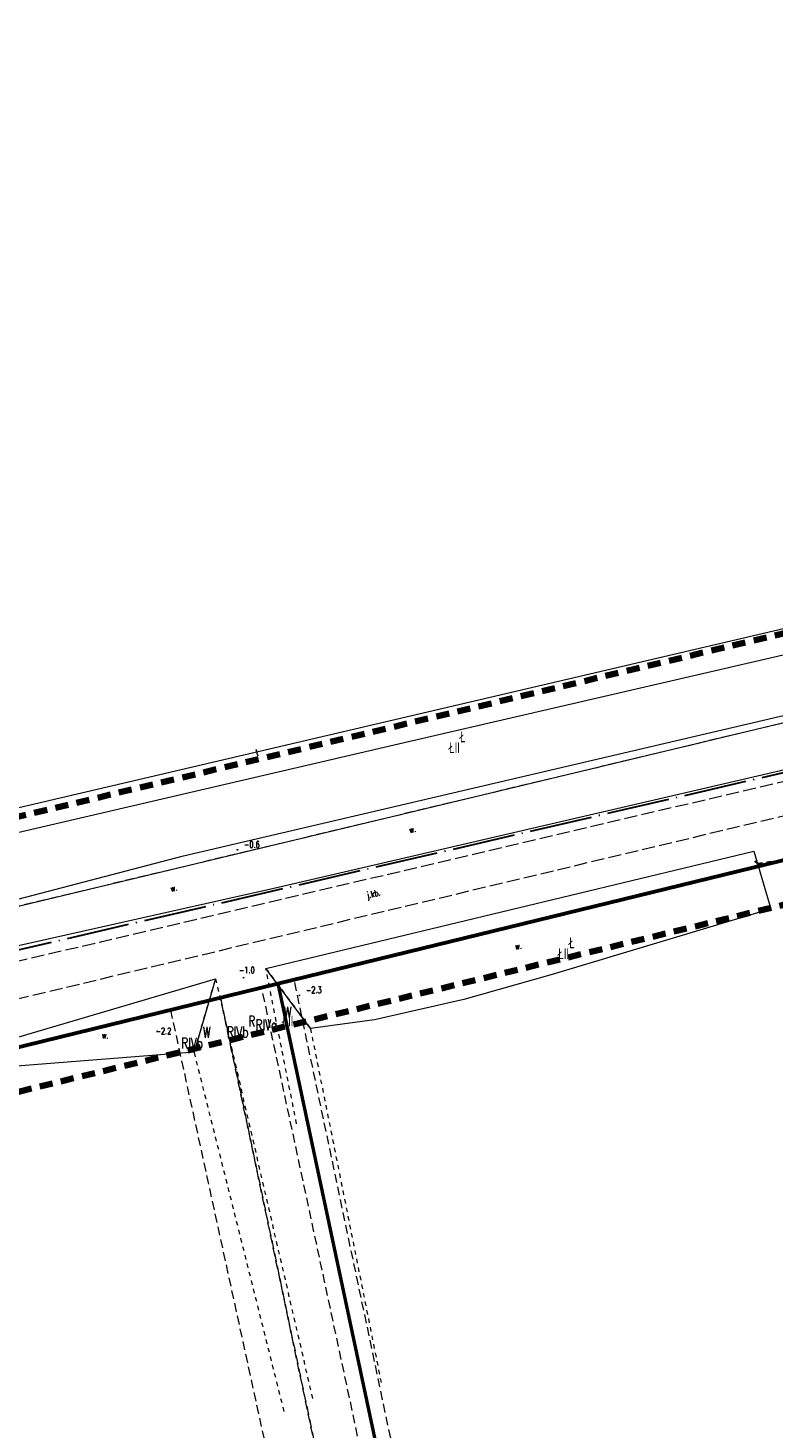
# Model space of a CAD drawing. Header units: metres. Extents: x 7389918 to 7395901, y 5992959 to 5996029.
# Tile 45 of 66: x 7394174 to 7394259, y 5994326 to 5994487. Entities that reach past the tile are written whole.
import ezdxf
from ezdxf.enums import TextEntityAlignment as Align

# ---------------------------------------------------------------- set-up
doc = ezdxf.new("R2010")
doc.units = ezdxf.units.M
doc.header["$MEASUREMENT"] = 0
for name, pattern in [('1', [0]), ('2', [1.5, 1, -0.5]), ('2_OTKJ', [2, 1.5, -0.5]), ('2_OTKR', [0]), ('2_OTWM', [1, 0.5, -0.5]), ('4', [2.5, 1.5, -1]), ('4_SUTP_A', [0]), ('4_SUWP', [0]), ('ACAD_ISO04W100', [30, 24, -3, 0, -3])]:
    doc.linetypes.add(name, pattern=pattern)
doc.layers.get('0').update_dxf_attribs({"color": 250, "linetype": 'CONTINUOUS', "lineweight": 100})
for name, color, linetype, lineweight in [('# Orlen Projekt - granice nieustalone do ustalenia', 6, 'CONTINUOUS', 100), ('# projektowana LNSN', 10, 'CONTINUOUS', 30), ('Dzialki', 7, '1', 18), ('GRANICE_ZLE_L_0', 2, '1', 50), ('OTK_E_T_0', 7, 'CONTINUOUS', 0), ('OTK_E_T_4', 7, 'CONTINUOUS', 0), ('OTK_L_0', 7, '2_OTKJ', 18), ('OTK_L_5', 7, 'CONTINUOUS', 18), ('OTK_L_8', 7, 'CONTINUOUS', 35), ('OTR_T_1', 7, 'CONTINUOUS', 18), ('OTW_L_3', 7, 'CONTINUOUS', 18), ('SUWP_L_0', 5, '4_SUWP', 18)]:
    doc.layers.add(name, color=color, linetype=linetype, lineweight=lineweight)
for name, color, linetype, lineweight, true_color in [('Kontury', 7, '2', 18, 0x008000), ('Numery_konturow', 7, 'CONTINUOUS', 13, 0x008000), ('Numery_uzytkow', 7, 'CONTINUOUS', 13, 0x008000), ('SUTP_E_T_0', 7, 'CONTINUOUS', 0, 0xff9100), ('SUTP_L_0', 7, '4_SUTP_A', 18, 0xff9100), ('Uzytki', 7, '2', 18, 0x008000), ('ZAKRES_L_0', 7, '4', 100, 0x008080)]:
    doc.layers.add(name, color=color, linetype=linetype, lineweight=lineweight, true_color=true_color)
doc.styles.get("Standard").update_dxf_attribs({"font": 'Simplex.SHX', "width": 0.75})

# ---------------------------------------------------------------- blocks, each defined once
blk = doc.blocks.new('2_OTRN')
at = {"linetype": 'Continuous'}
blk.add_circle((0, 0), 0.045, dxfattribs=at)

msp = doc.modelspace()

# ---------------------------------------------------------------- linework, layer by layer
at = {"layer": '# Orlen Projekt - granice nieustalone do ustalenia', "linetype": '1', "lineweight": 60}
for p, q in [((7394202.23, 5994376.95), (7394523.96, 5994455.59)), ((7393968.56, 5994319.84), (7394202.23, 5994376.95))]:
    msp.add_line(p, q, dxfattribs=at)
at = {"layer": '# projektowana LNSN', "linetype": 'ACAD_ISO04W100', "ltscale": 0.3}
msp.add_lwpolyline([(7394291.43, 5994408.37), (7393856.35, 5994307.57), (7393856.35, 5994307.57), (7393856.35, 5994307.57), (7393856.35, 5994307.57), (7393856.35, 5994307.57), (7393856.35, 5994307.57), (7393856.35, 5994307.57), (7393856.35, 5994307.57), (7393856.35, 5994307.57), (7393856.35, 5994307.57), (7393749.38, 5994283.94), (7393749.38, 5994283.94), (7393749.38, 5994283.94), (7393748.1, 5994289.34)], dxfattribs=at)
at = {"layer": 'Dzialki'}
for p, q in [((7394565.48, 5994480.06), (7394101.08, 5994368.72)), ((7394202.23, 5994376.95), (7394523.96, 5994455.59)), ((7393968.56, 5994319.84), (7394202.23, 5994376.95)), ((7394229.8, 5994247.55), (7394202.23, 5994376.95))]:
    msp.add_line(p, q, dxfattribs=at)
at = {"layer": 'GRANICE_ZLE_L_0'}
msp.add_line((7394202.23, 5994376.95), (7394229.8, 5994247.55), dxfattribs=at)
at = {"layer": 'Kontury'}
for p, q in [((7394293.65, 5994414.89), (7394157.5, 5994382.25)), ((7394204.1, 5994377.41), (7394265.87, 5994392.51)), ((7394200.37, 5994376.5), (7394202.23, 5994376.95)), ((7394202.23, 5994376.95), (7394204.1, 5994377.41)), ((7394202.23, 5994376.95), (7394229.8, 5994247.55)), ((7394230.95, 5994249.87), (7394204.1, 5994377.41)), ((7394189.89, 5994373.93), (7394195.64, 5994375.34)), ((7394195.64, 5994375.34), (7394200.37, 5994376.5)), ((7394239.04, 5994169.47), (7394195.64, 5994375.34)), ((7394227.72, 5994248.69), (7394200.37, 5994376.5)), ((7394111.68, 5994354.82), (7394189.89, 5994373.93)), ((7394189.89, 5994373.93), (7394233.91, 5994171.92))]:
    msp.add_line(p, q, dxfattribs=at)
at = {"layer": 'OTK_L_0', "linetype": '2_OTKJ'}
for p, q in [((7394290.25, 5994407.19), (7394153.43, 5994375.04)), ((7394154.62, 5994370.96), (7394291.09, 5994403.59))]:
    msp.add_line(p, q, dxfattribs=at)
at = {"layer": 'OTK_L_5', "linetype": '2_OTKR'}
for p, q in [((7394191.38, 5994391.62), (7394288.63, 5994414.37)), ((7394290.18, 5994408.39), (7394201.77, 5994387.89)), ((7394160.66, 5994383.59), (7394191.38, 5994391.62)), ((7394200.85, 5994378.69), (7394256.93, 5994392.17)), ((7394256.93, 5994392.17), (7394258.86, 5994385.53)), ((7394201.77, 5994387.89), (7394161.81, 5994378.9)), ((7394258.86, 5994385.53), (7394233.76, 5994377.99)), ((7394205.97, 5994371.79), (7394200.85, 5994378.69)), ((7394169.69, 5994370.03), (7394195.07, 5994377.51)), ((7394195.07, 5994377.51), (7394192.63, 5994369.08)), ((7394233.76, 5994377.99), (7394223.6, 5994375.12)), ((7394223.6, 5994375.12), (7394213.34, 5994372.8)), ((7394213.34, 5994372.8), (7394205.97, 5994371.79)), ((7394192.63, 5994369.08), (7394170.25, 5994367.32))]:
    msp.add_line(p, q, dxfattribs=at)
at = {"layer": 'OTK_L_8', "linetype": '2_OTKJ'}
for p, q in [((7394257.44, 5994390.72), (7394257.04, 5994391.01)), ((7394257.44, 5994390.72), (7394257.14, 5994390.32)), ((7394257.93, 5994390.79), (7394257.44, 5994390.72)), ((7394258.88, 5994390.93), (7394258.41, 5994390.86))]:
    msp.add_line(p, q, dxfattribs=at)
at = {"layer": 'OTW_L_3', "linetype": '2_OTWM'}
for p, q in [((7394204.38, 5994360.83), (7394200.85, 5994378.69)), ((7394200.85, 5994378.69), (7394205.97, 5994371.79)), ((7394192.63, 5994369.08), (7394195.07, 5994377.51)), ((7394195.07, 5994377.51), (7394206.24, 5994329.14)), ((7394205.97, 5994371.79), (7394214.19, 5994330.62)), ((7394202.95, 5994327.79), (7394192.63, 5994369.08))]:
    msp.add_line(p, q, dxfattribs=at)
at = {"layer": 'SUTP_L_0', "linetype": '4_SUTP_A'}
msp.add_line((7394289.89, 5994424.63), (7394109.76, 5994382.45), dxfattribs=at)
at = {"layer": 'SUWP_L_0', "linetype": '4_SUWP'}
for p, q in [((7394217.25, 5994404.75), (7394312.43, 5994426.82)), ((7394105.32, 5994378.75), (7394217.25, 5994404.75))]:
    msp.add_line(p, q, dxfattribs=at)
at = {"layer": 'Uzytki'}
for p, q in [((7394293.65, 5994414.89), (7394157.5, 5994382.25)), ((7394204.1, 5994377.41), (7394265.87, 5994392.51)), ((7394200.37, 5994376.5), (7394202.23, 5994376.95)), ((7394202.23, 5994376.95), (7394204.1, 5994377.41)), ((7394230.95, 5994249.87), (7394204.1, 5994377.41)), ((7394189.89, 5994373.93), (7394195.64, 5994375.34)), ((7394195.64, 5994375.34), (7394200.37, 5994376.5)), ((7394195.64, 5994375.34), (7394239.04, 5994169.47)), ((7394227.72, 5994248.69), (7394200.37, 5994376.5)), ((7394111.68, 5994354.82), (7394189.89, 5994373.93)), ((7394189.89, 5994373.93), (7394233.91, 5994171.92))]:
    msp.add_line(p, q, dxfattribs=at)
at = {"layer": 'ZAKRES_L_0', "linetype": '4'}
for p, q in [((7394096.45, 5994377.91), (7394550.48, 5994486.75)), ((7394411.9, 5994423.05), (7394008.82, 5994324.53))]:
    msp.add_line(p, q, dxfattribs=at)

# ---------------------------------------------------------------- block references
at = {"layer": 'OTR_T_1'}
for p in [(7394197.59, 5994392.31), (7394198.3, 5994377.63), (7394204.7, 5994375.6), (7394188.38, 5994371.46)]:
    msp.add_blockref('2_OTRN', p, dxfattribs=at)

# ---------------------------------------------------------------- texts
at = {"layer": 'Numery_konturow', "width": 0.7}
for s, p in [('ŁII', (7394223.14, 5994404.68)), ('ŁII', (7394235.68, 5994381.01)), ('RIVb', (7394198.84, 5994372)), ('RIVa', (7394202.14, 5994372.81)), ('ŁII', (7394204, 5994373.26)), ('RIVb', (7394193.6, 5994370.72))]:
    msp.add_text(s, height=1.25, dxfattribs=at).set_placement(p, align=Align.TOP_RIGHT)
at = {"layer": 'Numery_uzytkow', "width": 0.7}
for s, p in [('Ł', (7394223.14, 5994404.68)), ('Ł', (7394235.68, 5994381.01)), ('W', (7394202.9, 5994373.02)), ('R', (7394198.84, 5994372)), ('W', (7394193.6, 5994370.72))]:
    msp.add_text(s, height=1.25, dxfattribs=at).set_placement(p)
at = {"layer": 'OTK_E_T_0', "lineweight": 9, "width": 0.7}
msp.add_text('j.kb.', height=0.75, rotation=12.9683, dxfattribs=at).set_placement((7394213.24, 5994387.17), align=Align.MIDDLE)
at = {"layer": 'OTK_E_T_4', "lineweight": 9, "width": 0.7}
for rotation, p in [(13.5391, (7394217.68, 5994394.68)), (13.5391, (7394190.26, 5994387.93)), (8.9624, (7394229.85, 5994381.27))]:
    msp.add_text('w.', height=0.75, rotation=rotation, dxfattribs=at).set_placement(p, align=Align.MIDDLE)
msp.add_text('w.', height=0.75, dxfattribs=at).set_placement((7394182.38, 5994371.02), align=Align.MIDDLE)
at = {"layer": 'OTR_T_1', "lineweight": 9, "width": 0.7}
for s, p in [('-0.6', (7394198.34, 5994392.56)), ('-1.0', (7394197.76, 5994378.13)), ('-2.3', (7394205.45, 5994375.85)), ('-2.2', (7394188.18, 5994371.12))]:
    msp.add_text(s, height=0.75, dxfattribs=at).set_placement(p)
at = {"layer": 'SUTP_E_T_0', "lineweight": 9, "width": 0.7}
msp.add_text('t', height=0.75, rotation=13.1768, dxfattribs=at).set_placement((7394199.82, 5994403.54), align=Align.MIDDLE)

doc.saveas('drawing.dxf')
